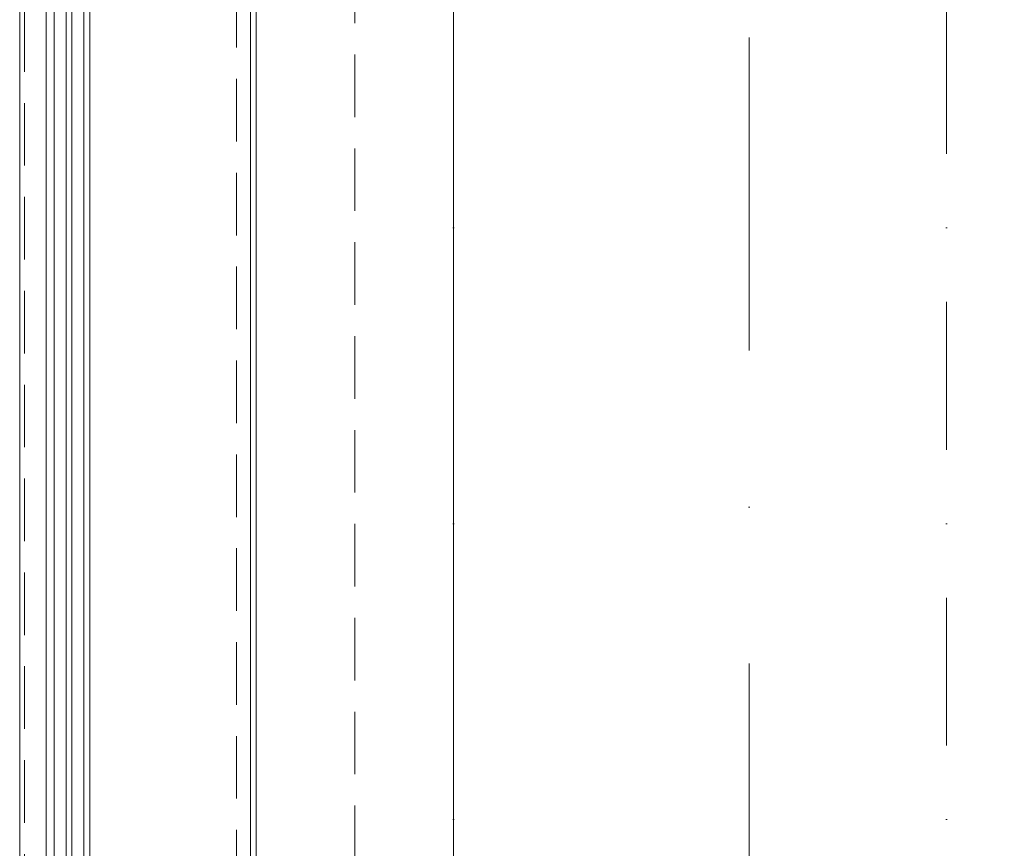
# Model space of a CAD drawing. Header units: millimetres. Extents: x 213386 to 459888, y 74252 to 208052.
# Tile 62 of 256: x 373037 to 374035, y 148329 to 149169. Entities that reach past the tile are written whole.
import ezdxf

# ---------------------------------------------------------------- set-up
doc = ezdxf.new("R2010")
doc.units = ezdxf.units.MM
for name, pattern in [('CK_Čerchovaná 50', [6, 3, -1.5, 0, -1.5]), ('ČERCHOVANÁ', [25.4, 12.7, -6.35, 0, -6.35]), ('ČÁRKOVANÁ', [19.05, 12.7, -6.35]), ('ČÁRKOVANÁ01-01', [2, 1, -1])]:
    doc.linetypes.add(name, pattern=pattern)
for name, color, linetype, lineweight in [('FASÁDA DETAILNÍ', 255, 'Continuous', 0), ('NOVÁ TENKÁ', 255, 'Continuous', 0), ('OSY', 255, 'Continuous', 0), ('TENKA', 255, 'Continuous', 0)]:
    doc.layers.add(name, color=color, linetype=linetype, lineweight=lineweight)

msp = doc.modelspace()

# ---------------------------------------------------------------- linework, layer by layer
at = {"layer": 'FASÁDA DETAILNÍ'}
for p, q in [((373036.638, 145492.154), (373036.638, 169172.154)), ((373063.638, 145492.154), (373063.638, 169172.154)), ((373071.638, 169172.154), (373071.638, 145492.154)), ((373083.638, 145492.154), (373083.638, 169172.154)), ((373089.638, 169172.154), (373089.638, 145492.154)), ((373101.638, 145492.154), (373101.638, 169172.154)), ((373107.638, 169172.154), (373107.638, 145492.154)), ((373276.638, 145732.154), (373276.638, 168932.154)), ((373270.638, 150100.654), (373270.638, 147988.654)), ((373063.638, 147977.655), (373063.638, 149886.654)), ((373071.638, 149886.654), (373071.638, 147977.655)), ((373083.638, 147977.655), (373083.638, 149886.654)), ((373089.638, 149886.654), (373089.638, 147977.655)), ((373101.638, 147977.655), (373101.638, 149886.654)), ((373107.638, 149886.654), (373107.638, 147977.655))]:
    msp.add_line(p, q, dxfattribs=at)
at = {"layer": 'FASÁDA DETAILNÍ', "linetype": 'ČÁRKOVANÁ', "ltscale": 5}
for p, q in [((373041.638, 145497.154), (373041.638, 169167.154)), ((373256.638, 145712.154), (373256.638, 168952.154)), ((373376.638, 145832.154), (373376.638, 168832.154))]:
    msp.add_line(p, q, dxfattribs=at)
at = {"layer": 'FASÁDA DETAILNÍ', "ltscale": 5}
msp.add_lwpolyline([(373969.138, 145732.154), (373969.138, 145932.154), (373476.638, 145932.154), (373476.638, 168732.154), (373969.14, 168732.154), (373969.14, 168932.154)], dxfattribs=at)
at = {"layer": 'NOVÁ TENKÁ', "linetype": 'ČÁRKOVANÁ01-01', "ltscale": 250}
msp.add_lwpolyline([(399176.638, 148032.154), (398676.638, 148032.154), (398676.638, 147432.154), (392826.638, 147432.154), (392826.638, 148032.154), (392426.638, 148032.154), (392426.638, 147432.154), (386526.638, 147432.154), (386526.638, 148032.154), (386126.638, 148032.154), (386126.638, 147432.154), (380226.638, 147432.154), (380226.638, 148032.154), (379826.638, 148032.154), (379826.638, 147432.154), (373976.638, 147432.154), (373976.638, 148032.154), (373576.638, 148032.154), (373576.638, 147432.154), (373476.638, 147432.154), (373476.638, 152232.154)], dxfattribs=at)
at = {"layer": 'OSY', "linetype": 'ČERCHOVANÁ', "ltscale": 25}
msp.add_line((373776.638, 170109.563), (373776.638, 145530.044), dxfattribs=at)
at = {"layer": 'TENKA', "linetype": 'CK_Čerchovaná 50', "ltscale": 50}
for p, q in [((373476.638, 145732.154), (373476.638, 168932.154)), ((373976.638, 145732.154), (373976.638, 168482.154))]:
    msp.add_line(p, q, dxfattribs=at)

doc.saveas('drawing.dxf')
